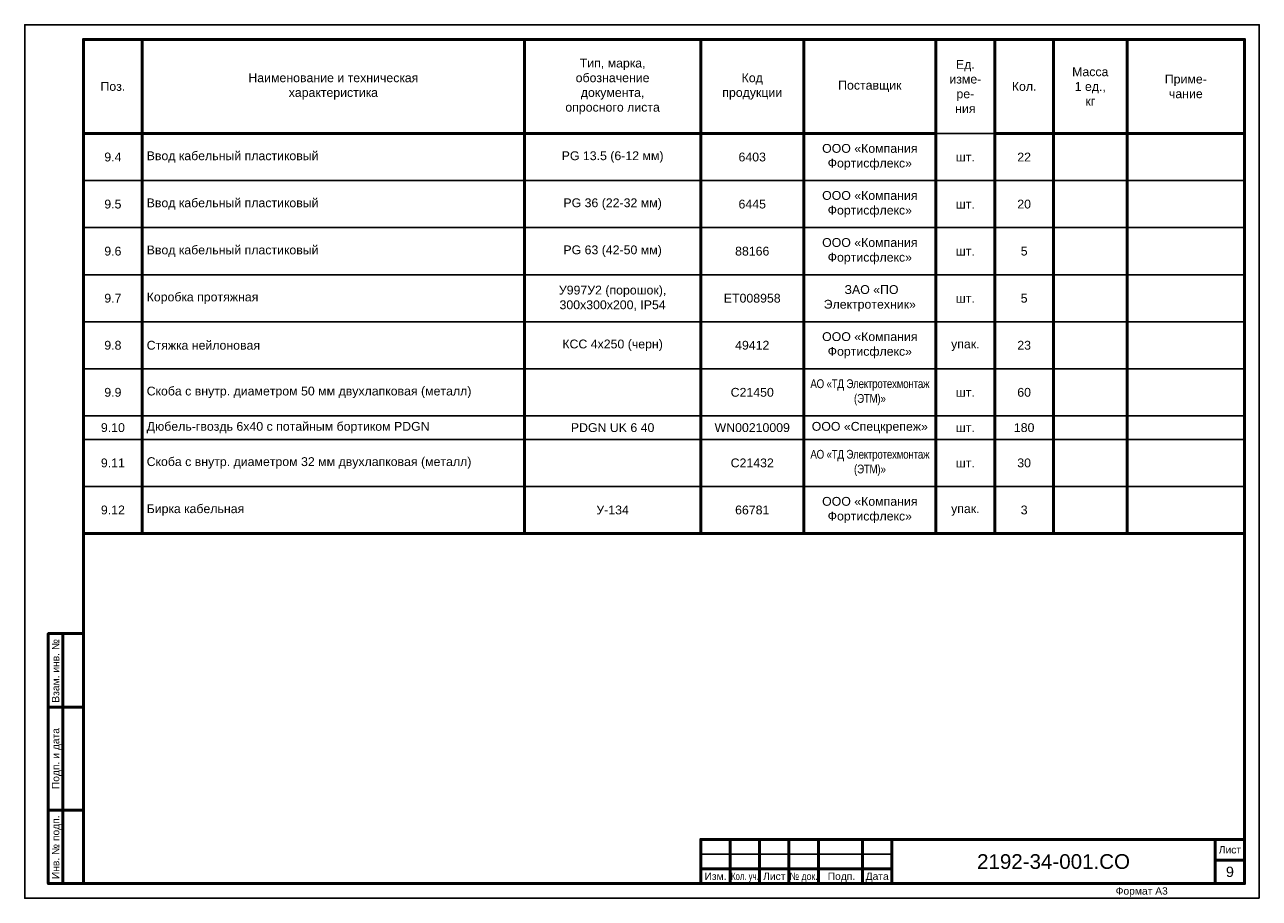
# Paper-space layout '9' of a CAD drawing. Header units: millimetres. Extents: x -420 to 0, y 0 to 297.
import ezdxf
from ezdxf.enums import TextEntityAlignment as Align

# ---------------------------------------------------------------- set-up
doc = ezdxf.new("R2010")
doc.units = ezdxf.units.MM
doc.layers.add('Рамка и штамп', color=7, linetype='Continuous', lineweight=25)
doc.layers.add('Таблицы', color=7, linetype='Continuous', lineweight=25)
doc.styles.add('КИА', font='arial.ttf')

# ---------------------------------------------------------------- blocks, each defined once
blk = doc.blocks.new('*U3')
at = {"layer": 'Рамка и штамп', "lineweight": 50}
for p, q in [((-407, 5), (-407, 90)), ((-412, 65), (-400, 65)), ((-412, 30), (-400, 30)), ((-180, 20), (-180, 5)), ((-170, 20), (-170, 5)), ((-160, 20), (-160, 5)), ((-150, 20), (-150, 5)), ((-135, 20), (-135, 5)), ((-125, 20), (-125, 5)), ((-15, 20), (-15, 5)), ((-5, 13), (-15, 13)), ((-190, 10), (-125, 10))]:
    blk.add_line(p, q, dxfattribs=at)
at = {"layer": 'Рамка и штамп', "lineweight": 25}
blk.add_line((-190, 15), (-125, 15), dxfattribs=at)
blk.add_lwpolyline([(0, 0), (-420, 0), (-420, 297), (0, 297)], close=True, dxfattribs=at)
at = {"layer": 'Рамка и штамп', "lineweight": 50}
for points in [[(-5, 5), (-400, 5), (-400, 292), (-5, 292)], [(-400, 5), (-412, 5), (-412, 90), (-400, 90)], [(-190, 5), (-5, 5), (-5, 20), (-190, 20)]]:
    blk.add_lwpolyline(points, close=True, dxfattribs=at)
at = {"layer": 'Рамка и штамп', "style": 'КИА'}
for s, p in [('Взам. инв. №', (-409.5, 66.5)), ('Инв. № подп.', (-409.5, 6.5))]:
    blk.add_text(s, height=2.5, rotation=90, dxfattribs=at).set_placement(p, align=Align.MIDDLE_LEFT)
blk.add_text('Подп. и дата', height=2.5, rotation=90, dxfattribs=at).set_placement((-409.5, 47.5), align=Align.MIDDLE_CENTER)
blk.add_text('Лист', height=2.5, dxfattribs=at).set_placement((-10, 16.5), align=Align.MIDDLE_CENTER)
for s, p in [('Изм.', (-188.74, 8.75)), ('Лист', (-168.79, 8.75)), ('Подп.', (-146.83, 8.75)), ('Дата', (-133.92, 8.75))]:
    blk.add_text(s, height=2.5, dxfattribs=at).set_placement(p, align=Align.TOP_LEFT)
for s, width, p in [('Кол. уч.', 0.75, (-179.68, 8.75)), ('№ док.', 0.85, (-159.76, 8.75))]:
    blk.add_text(s, height=2.5, dxfattribs=dict(at, width=width)).set_placement(p, align=Align.TOP_LEFT)
at = {"layer": 'Рамка и штамп', "style": 'КИА', "flags": 8}
for tag, p in [('ИНВНОМЕРВЗАМЕН6', (-403.5, 66.5)), ('ИНВНОМЕР6', (-403.5, 6.5))]:
    blk.add_attdef(tag, text='', height=2.5, rotation=90, dxfattribs=at).set_placement(p, align=Align.MIDDLE_LEFT)
at = {"layer": 'Рамка и штамп', "style": 'КИА'}
for tag, height, p in [('ОБОЗНАЧЕНИЕ6.1', 5, (-70, 12.5)), ('ЛИСТ6', 3.5, (-10, 9))]:
    blk.add_attdef(tag, text='', height=height, dxfattribs=at).set_placement(p, align=Align.MIDDLE_CENTER)
blk.add_attdef('ФОРМАТ6', text='', height=2.5, dxfattribs=at).set_placement((-40, 3.75), align=Align.TOP_CENTER)
blk = doc.blocks.new('*T11')
at = {"layer": 'Таблицы', "color": 0, "linetype": 'ByBlock', "lineweight": 50, "transparency": 16777216}
for p, q in [((0, 0), (20, 0)), ((0, 0), (0, -32)), ((20, 0), (20, -168)), ((150, 0), (150, -32)), ((210, 0), (210, -32)), ((245, 0), (245, -32)), ((290, 0), (290, -32)), ((310, 0), (310, -32)), ((330, 0), (330, -32)), ((355, 0), (355, -32)), ((395, 0), (395, -32)), ((0, -32), (20, -32)), ((20, -32), (290, -32)), ((310, -32), (395, -32)), ((330, -96), (330, -112)), ((355, -96), (355, -152)), ((290, -112), (290, -152)), ((330, -152), (330, -168))]:
    blk.add_line(p, q, dxfattribs=at)
at = {"layer": 'Таблицы', "color": 0, "linetype": 'ByBlock', "lineweight": -2, "transparency": 16777216}
for p, q in [((20, 0), (395, 0)), ((0, -48), (20, -48)), ((0, -64), (20, -64)), ((0, -80), (20, -80)), ((20, -112), (150, -112)), ((290, -112), (355, -112)), ((20, -128), (150, -128)), ((330, -128), (355, -128)), ((20, -136), (150, -136)), ((330, -136), (355, -136)), ((330, -152), (355, -152))]:
    blk.add_line(p, q, dxfattribs=at)
at = {"layer": 'Таблицы', "color": 0, "lineweight": 50, "transparency": 16777216}
for p, q in [((0, -32), (0, -168)), ((150, -32), (150, -168)), ((210, -32), (210, -168)), ((245, -32), (245, -168)), ((290, -32), (290, -112)), ((310, -32), (310, -168)), ((330, -32), (330, -96)), ((355, -32), (355, -96)), ((395, -32), (395, -168)), ((330, -112), (330, -152)), ((290, -152), (290, -168)), ((355, -152), (355, -168)), ((0, -168), (395, -168))]:
    blk.add_line(p, q, dxfattribs=at)
at = {"layer": 'Таблицы', "color": 0, "transparency": 16777216}
for p, q in [((290, -32), (310, -32)), ((150, -48), (395, -48)), ((150, -64), (395, -64)), ((150, -80), (395, -80)), ((0, -112), (20, -112)), ((150, -112), (290, -112)), ((355, -112), (395, -112)), ((0, -128), (20, -128)), ((150, -128), (330, -128)), ((355, -128), (395, -128)), ((0, -136), (20, -136)), ((150, -136), (330, -136)), ((355, -136), (395, -136)), ((0, -152), (20, -152)), ((150, -152), (330, -152)), ((355, -152), (395, -152))]:
    blk.add_line(p, q, dxfattribs=at)
at = {"layer": 'Таблицы', "color": 0, "lineweight": 25, "transparency": 16777216}
for p, q in [((20, -48), (150, -48)), ((20, -64), (150, -64)), ((20, -80), (150, -80)), ((0, -96), (395, -96)), ((20, -152), (150, -152))]:
    blk.add_line(p, q, dxfattribs=at)
at = {"layer": 'Таблицы', "color": 0, "transparency": 16777216, "char_height": 3, "style": 'КИА'}
for s, insert, width, attachment_point in [('Тип, марка,\\Pобозначение\\Pдокумента,\\Pопросного листа', (180, -16), 57, 5), ('Ед.\\Pизме-\\Pре-\\Pния', (300, -16), 17, 5), ('Наименование и техническая\\Pхарактеристика', (85, -16), 127, 5), ('Код\\Pпродукции', (227.5, -16), 32, 5), ('Масса\\P1 ед.,\\Pкг', (342.5, -16), 22, 5), ('Приме-\\Pчание', (375, -16), 37, 5), ('Поз.', (10, -16), 17, 5), ('Поставщик', (267.5, -16), 42, 5), ('Кол.', (320, -16), 17, 5), ('Ввод кабельный пластиковый', (21.5, -40), 127, 4), ('PG 13.5 (6-12 мм)', (180, -40), 57, 5), ('ООО «Компания Фортисфлекс» ', (267.5, -40), 42, 5), ('9.4', (10, -40), 17, 5), ('6403', (227.5, -40), 32, 5), ('шт.', (300, -40), 17, 5), ('22', (320, -40), 17, 5), ('9.5', (10, -56), 17, 5), ('Ввод кабельный пластиковый', (21.5, -56), 127, 4), ('PG 36 (22-32 мм)', (180, -56), 57, 5), ('6445', (227.5, -56), 32, 5), ('ООО «Компания Фортисфлекс» ', (267.5, -56), 42, 5), ('20', (320, -56), 17, 5), ('шт.', (300, -56), 17, 5), ('9.6', (10, -72), 17, 5), ('Ввод кабельный пластиковый', (21.5, -72), 127, 4), ('PG 63 (42-50 мм)', (180, -72), 57, 5), ('88166', (227.5, -72), 32, 5), ('ООО «Компания Фортисфлекс» ', (267.5, -72), 42, 5), ('шт.', (300, -72), 17, 5), ('5', (320, -72), 17, 5), ('У997У2 (порошок), 300х300х200, IP54', (180, -88), 57, 5), (' ЗАО «ПО Электротехник»', (267.5, -88), 42, 5), ('9.7', (10, -88), 17, 5), ('Коробка протяжная', (21.5, -88), 127, 4), ('ET008958', (227.5, -88), 32, 5), ('шт.', (300, -88), 17, 5), ('5', (320, -88), 17, 5), ('ООО «Компания Фортисфлекс» ', (267.5, -104), 42, 5), ('9.8', (10, -104), 17, 5), ('Стяжка нейлоновая', (21.5, -104), 127, 4), ('КСС 4x250 (черн)', (180, -104), 57, 5), ('49412', (227.5, -104), 32, 5), ('упак.', (300, -104), 17, 5), ('23', (320, -104), 17, 5), ('{\\W0.8;\\T0.95;АО «ТД Электротехмонтаж  (ЭТМ)»}', (267.5, -120), 42, 5), ('9.9', (10, -120), 17, 5), ('Скоба с внутр. диаметром 50 мм двухлапковая (металл)', (21.5, -120), 127, 4), ('С21450', (227.5, -120), 32, 5), ('шт.', (300, -120), 17, 5), ('60', (320, -120), 17, 5), ('9.10', (10, -132), 17, 5), ('Дюбель-гвоздь 6х40 с потайным бортиком PDGN', (21.5, -132), 127, 4), ('PDGN UK 6 40', (180, -132), 57, 5), ('WN00210009 ', (227.5, -132), 32, 5), ('ООО «Спецкрепеж»', (267.5, -132), 42, 5), ('180', (320, -132), 17, 5), ('шт.', (300, -132), 17, 5), ('{\\W0.8;\\T0.95;АО «ТД Электротехмонтаж  (ЭТМ)»}', (267.5, -144), 42, 5), ('9.11', (10, -144), 17, 5), ('Скоба с внутр. диаметром 32 мм двухлапковая (металл)', (21.5, -144), 127, 4), ('С21432', (227.5, -144), 32, 5), ('30', (320, -144), 17, 5), ('шт.', (300, -144), 17, 5), ('9.12', (10, -160), 17, 5), ('Бирка кабельная', (21.5, -160), 127, 4), ('У-134', (180, -160), 57, 5), ('66781', (227.5, -160), 32, 5), ('ООО «Компания Фортисфлекс» ', (267.5, -160), 42, 5), ('упак.', (300, -160), 17, 5), ('3', (320, -160), 17, 5)]:
    blk.add_mtext(s, dxfattribs=dict(at, insert=insert, width=width, attachment_point=attachment_point))

psp = doc.layouts.new('9')

# ---------------------------------------------------------------- block references
psp.add_blockref('*T11', (-400, 292))
at = {"layer": 'Рамка и штамп'}
psp.add_blockref('*U3', (0, 0), dxfattribs=at).add_auto_attribs({'ОБОЗНАЧЕНИЕ6.1': '2192-34-001.СО', 'ФОРМАТ6': 'Формат А3', 'ЛИСТ6': '9'})

doc.saveas('drawing.dxf')
